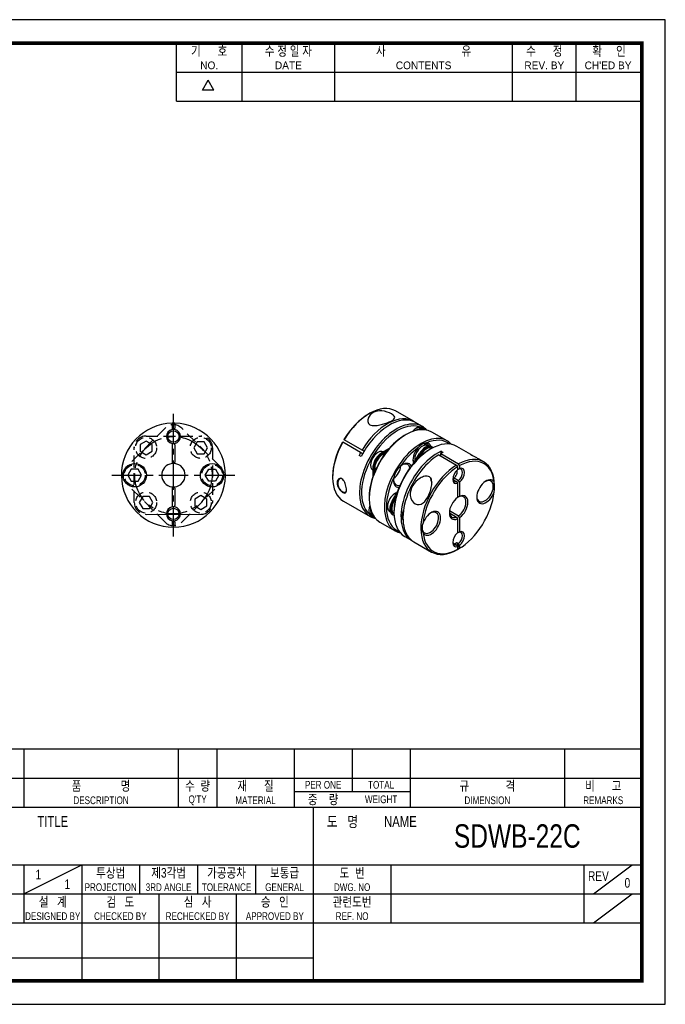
# Model space of a CAD drawing. Header units: millimetres. Extents: x 0 to 297, y 0 to 210.
# Tile 2 of 2: x 159 to 297, y 0 to 210. Entities that reach past the tile are written whole.
import ezdxf
from ezdxf.enums import TextEntityAlignment as Align

# ---------------------------------------------------------------- set-up
doc = ezdxf.new("R2010")
doc.units = ezdxf.units.MM
doc.header["$LTSCALE"] = 5
doc.linetypes.add('CENTER', pattern=[2, 1.25, -0.25, 0.25, -0.25])
doc.linetypes.add('DASHED', pattern=[0.75, 0.5, -0.25])
doc.layers.get('0').update_dxf_attribs({"linetype": 'CONTINUOUS'})
for name, color, linetype in [('BM', 2, 'CONTINUOUS'), ('CT', 1, 'CENTER'), ('D', 7, 'CONTINUOUS'), ('HD', 4, 'DASHED')]:
    doc.layers.add(name, color=color, linetype=linetype)
doc.styles.get("Standard").update_dxf_attribs({"font": 'Gulim.ttf', "width": 0.8, "height": 3})

msp = doc.modelspace()

# ---------------------------------------------------------------- linework, layer by layer
for p, q in [((192.71392, 192.64074), (192.71392, 205)), ((206.72109, 192.64074), (206.72109, 205)), ((226.49591, 192.64074), (226.49591, 205)), ((264.39765, 192.64074), (264.39765, 205)), ((277.99284, 192.64074), (277.99284, 205)), ((192.71392, 198.82037), (291.58802, 198.82037)), ((198.25647, 194.97648), (199.49239, 197.11716)), ((200.72832, 194.97648), (199.49239, 197.11716)), ((200.72832, 194.97648), (198.25647, 194.97648)), ((192.71392, 192.64074), (291.58802, 192.64074)), ((292, 54.43705), (147.8086, 54.43705)), ((160.16787, 54.43705), (160.16787, 42.07779)), ((193.1259, 54.43705), (193.1259, 42.07779)), ((201.36541, 54.43705), (201.36541, 42.07779)), ((217.84443, 54.43705), (217.84443, 42.07779)), ((230.20369, 54.43705), (230.20369, 45.37359)), ((242.56295, 54.43705), (242.56295, 42.07779)), ((275.52098, 54.43705), (275.52098, 42.07779)), ((147.8086, 48.25742), (292, 48.25742)), ((217.84443, 45.37359), (242.56295, 45.37359)), ((147.8086, 42.07779), (292, 42.07779)), ((221.96418, 5), (221.96418, 42.07779)), ((147.8086, 29.71852), (292, 29.71852)), ((160.16787, 23.53889), (172.52713, 29.71852)), ((160.16787, 29.71852), (160.16787, 17.35926)), ((172.52713, 29.71852), (172.52713, 5)), ((184.88639, 29.71852), (184.88639, 23.53889)), ((197.24565, 29.71852), (197.24565, 23.53889)), ((209.60492, 29.71852), (209.60492, 23.53889)), ((238.4432, 29.71852), (238.4432, 17.35926)), ((279.64074, 29.71852), (279.64074, 17.35926)), ((281.70061, 23.53889), (289.94012, 29.71852)), ((147.8086, 23.53889), (221.96418, 23.53889)), ((189.00615, 23.53889), (189.00615, 5)), ((205.48516, 23.53889), (205.48516, 5)), ((221.96418, 23.53889), (292, 23.53889)), ((281.70061, 17.35926), (289.94012, 23.53889)), ((147.8086, 17.35926), (292, 17.35926)), ((147.8086, 9.87984), (221.96418, 9.87984))]:
    msp.add_line(p, q)
at = {"ltscale": 25.4}
msp.add_line((186.26331, 104.50101), (197.92296, 104.50863), dxfattribs=at)
msp.add_lwpolyline([(297, 210), (0, 210), (0, 0), (297, 0)], close=True)
msp.add_lwpolyline([(292, 205, 0.8, 0.8, 0), (5, 205, 0.8, 0.8, 0), (5, 5, 0.8, 0.8, 0), (292, 5, 0.8, 0.8, 0)], format="xyseb", close=True)
at = {"layer": 'BM', "linetype": 'Continuous'}
for p, q in [((243.27012, 124.34245), (239.45174, 126.54699)), ((191.78933, 123.94696), (191.78933, 123.64685)), ((192.38933, 123.64685), (192.38933, 123.94696)), ((233.90174, 125.99722), (233.68961, 125.87475)), ((245.1793, 123.24018), (243.69438, 124.0975)), ((191.78933, 123.64685), (191.78933, 122.87584)), ((191.78933, 122.87584), (191.78933, 122.57071)), ((192.38933, 123.64685), (192.38933, 122.87584)), ((192.38933, 122.57071), (192.38933, 122.87584)), ((245.09144, 122.59809), (244.33444, 123.03514)), ((245.12991, 122.57588), (245.09144, 122.59809)), ((250.4826, 120.17832), (247.22991, 122.05626)), ((228.14169, 119.91327), (228.20377, 119.87743)), ((232.02214, 117.67289), (228.20377, 119.87743)), ((228.50377, 120.39704), (228.44169, 120.43288)), ((232.32214, 118.1925), (228.50377, 120.39704)), ((241.67991, 121.50649), (241.55438, 121.43402)), ((191.78933, 119.63132), (191.78933, 119.32619)), ((191.78933, 119.32619), (191.78933, 115.6349)), ((192.38933, 119.32619), (192.38933, 119.63132)), ((192.38933, 119.32619), (192.38933, 115.6349)), ((232.44641, 117.42794), (232.02214, 117.67289)), ((232.74641, 117.94755), (232.32214, 118.1925)), ((238.03868, 118.46525), (236.3059, 117.46483)), ((237.64564, 117.99338), (236.51803, 117.34236)), ((236.8942, 117.80449), (236.84144, 117.83495)), ((246.26974, 119.12762), (245.51274, 119.56467)), ((246.41346, 119.04464), (246.26974, 119.12762)), ((246.98321, 118.44463), (246.77108, 118.32215)), ((247.11003, 118.95005), (247.32216, 118.82758)), ((247.22158, 118.57807), (247.18898, 118.59689)), ((247.32216, 118.82758), (247.50146, 118.72406)), ((249.17525, 117.49977), (249.17525, 117.9587)), ((249.17525, 117.9587), (249.59951, 117.71375)), ((255.5122, 117.27448), (252.53321, 118.9944)), ((191.78933, 115.6349), (191.78933, 115.33295)), ((192.38933, 115.33295), (192.38933, 115.6349)), ((232.11695, 116.80986), (231.69268, 117.05481)), ((236.51803, 117.34236), (236.3059, 117.46483)), ((243.26274, 115.66755), (243.46866, 115.54867)), ((243.46814, 115.54776), (244.59366, 117.49722)), ((244.19658, 116.31956), (244.80579, 117.37475)), ((244.59366, 117.49722), (244.80579, 117.37475)), ((248.68027, 117.21657), (252.49865, 115.01203)), ((249.10453, 117.46152), (252.92291, 115.25698)), ((249.10453, 116.97162), (249.10453, 117.46152)), ((258.26078, 115.68759), (257.19134, 116.30503)), ((234.59144, 113.93784), (234.6442, 113.90737)), ((234.85633, 114.19253), (234.6442, 114.315)), ((234.6442, 114.315), (234.6442, 112.58585)), ((234.85633, 114.19253), (234.85633, 113.16216)), ((252.49865, 115.01203), (252.71078, 114.64452)), ((252.71078, 114.64452), (252.71078, 114.01499)), ((252.92291, 114.13328), (252.71078, 114.25575)), ((253.13504, 114.88947), (252.92291, 115.25698)), ((252.92291, 114.13328), (253.13504, 114.25994)), ((253.13504, 114.88947), (253.13504, 114.25994)), ((226.05285, 112.6475), (226.05285, 112.40255)), ((251.67155, 111.96585), (252.49865, 111.48833)), ((251.95559, 112.29176), (252.92291, 111.73328)), ((252.35655, 112.77037), (252.39193, 112.74994)), ((252.49865, 111.48833), (252.71078, 111.11672)), ((253.13504, 111.36167), (252.92291, 111.73328)), ((253.13504, 111.36167), (253.13504, 108.34774)), ((191.78933, 110.36908), (191.78933, 110.06713)), ((191.78933, 110.06713), (191.78933, 106.37584)), ((192.38933, 110.06713), (192.38933, 110.36908)), ((192.38933, 110.06713), (192.38933, 106.37584)), ((238.76003, 107.39308), (239.88555, 109.34254)), ((252.71078, 111.11672), (252.71078, 108.10279)), ((260.55966, 110.46131), (260.55966, 110.60626)), ((228.35174, 107.32123), (234.0793, 104.01442)), ((233.83103, 108.15677), (233.83103, 107.91182)), ((238.76003, 107.39308), (238.97216, 107.2706)), ((238.97216, 107.2706), (239.58137, 108.32579)), ((252.92291, 108.22367), (252.71078, 108.34615)), ((252.92291, 108.22367), (253.13504, 108.34774)), ((191.78933, 106.37584), (191.78933, 106.07071)), ((192.38933, 106.07071), (192.38933, 106.37584)), ((238.18611, 105.12636), (238.32983, 105.04338)), ((250.98319, 105.29059), (252.92291, 104.17069)), ((191.78933, 103.13132), (191.78933, 102.82619)), ((192.38933, 102.82619), (192.38933, 103.13132)), ((233.83444, 104.84861), (234.59144, 104.41156)), ((234.59144, 104.41156), (234.62991, 104.38934)), ((238.76003, 104.48743), (238.97216, 104.36495)), ((239.15146, 104.26143), (238.97216, 104.36495)), ((239.10534, 104.59563), (239.13795, 104.57681)), ((239.13433, 104.99491), (239.13433, 104.84996)), ((240.96465, 103.52217), (241.04714, 103.47454)), ((250.95579, 104.81651), (252.49865, 103.92574)), ((252.49865, 103.92574), (252.71078, 103.55673)), ((252.71078, 103.55673), (252.71078, 100.5428)), ((253.13504, 103.80168), (252.92291, 104.17069)), ((253.13504, 103.80168), (253.13504, 100.78775)), ((191.78933, 102.82619), (191.78933, 102.2091)), ((191.78933, 102.2091), (192.38933, 102.2091)), ((192.38933, 102.82619), (192.38933, 102.2091)), ((236.12991, 102.8305), (239.3826, 100.95256)), ((241.43321, 99.76864), (242.91814, 98.91131)), ((252.92291, 100.66108), (252.71078, 100.78356)), ((252.92291, 100.66108), (253.13504, 100.78775)), ((243.3424, 98.66636), (247.16078, 96.46182)), ((252.06263, 98.26787), (252.49865, 98.01613)), ((252.48689, 98.51282), (252.92291, 98.26108)), ((252.49865, 98.01613), (252.71078, 97.64452)), ((252.71078, 97.64452), (252.71078, 97.14067)), ((252.71078, 97.14067), (253.13504, 97.38562)), ((252.71078, 97.01159), (252.92291, 97.13407)), ((253.13504, 97.88947), (252.92291, 98.26108)), ((253.13504, 97.88947), (253.13504, 97.38562))]:
    msp.add_line(p, q, dxfattribs=at)
for points in [[(182.37579, 112.83276), (183.10756, 111.5653), (184.5711, 111.5653), (185.30287, 112.83276), (184.5711, 114.10023), (183.10756, 114.10023)], [(201.80287, 112.83276), (201.0711, 111.5653), (199.60756, 111.5653), (198.87579, 112.83276), (199.60756, 114.10023), (201.0711, 114.10023)]]:
    msp.add_lwpolyline(points, close=True, dxfattribs=at)
for centre, radius in [((192.08933, 121.10101), 1.2), ((183.83933, 112.83276), 2.5), ((200.33933, 112.83276), 2.5), ((192.08933, 104.60101), 1.2)]:
    msp.add_circle(centre, radius, dxfattribs=at)
for centre, radius, start, end in [((192.08933, 112.85101), 11.1, 91.5487232, 88.4512768), ((192.08933, 112.85101), 11.1, 88.4491007, 91.5507626), ((192.08933, 121.10101), 1.5, 101.536959, 258.463041), ((192.08933, 121.10101), 1.5, 78.3943778, 101.536959), ((192.08933, 121.10101), 1.5, 281.536959, 78.463041), ((246.4472, 112.69323), 10.01705, 119.2268358, 126.1800935), ((246.32686, 117.14744), 2.59857, 95.4814855, 144.5185145), ((192.08933, 121.10101), 1.5, 258.463041, 281.536959), ((280.77582, 89.87135), 51.5945, 148.5331625, 151.4668375), ((192.08933, 112.85101), 2.5, 96.8921026, 263.1078974), ((192.08933, 112.85101), 2.5, 83.0724688, 96.8979889), ((192.08933, 112.85101), 2.5, 276.8921026, 83.1078974), ((243.10682, 111.61956), 4.05642, 130.9986374, 169.0013626), ((250.76815, 113.85943), 1.96663, 307.1423664, 325.6561726), ((250.54351, 110.32822), 10.01705, 353.8199065, 6.1800935), ((192.08933, 112.8434), 2.49244, 263.0868911, 276.9131089), ((192.08933, 104.60101), 1.5, 101.536959, 258.463041), ((192.08933, 104.60101), 1.5, 78.463041, 101.536959), ((192.08933, 104.60101), 1.5, 281.536959, 78.463041), ((249.14506, 105.128), 10.01165, 173.8165642, 180.7734247), ((192.08933, 104.60101), 1.5, 258.463041, 281.536959), ((247.70805, 101.57624), 2.59887, 155.4844612, 204.5155388), ((251.9218, 99.00169), 0.74721, 280.8635906, 319.1364094)]:
    msp.add_arc(centre, radius, start, end, dxfattribs=at)
for centre, major_axis, start_param, end_param in [((233.90174, 116.93411), (-5.55, -9.61288), 3.141592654, 4.685358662), ((233.68961, 117.05658), (5.4, 9.35307), 0.785398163, 1.543014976), ((239.6293, 113.6273), (5.55, 9.61288), 0, 3.327399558), ((239.84144, 113.50482), (5.4, 9.35307), 0.12259706, 3.018995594), ((238.14438, 114.48462), (-5.55, -9.61288), 3.141592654, 4.802601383), ((237.72012, 114.72957), (-5.55, -9.61288), 3.103361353, 4.685358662), ((241.67991, 112.44338), (5.55, 9.61288), 0, 3.141592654), ((243.96644, 120.64953), (1.4, 2.42487), 0.491207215, 1.258557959), ((243.96644, 120.64953), (1.125, 1.94856), 0, 0.8711846), ((243.96644, 120.64953), (-1.125, -1.94856), 3.141592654, 4.012777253), ((243.7543, 120.77201), (-1.25, -2.16506), 2.802420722, 3.868658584), ((239.6293, 113.6273), (5.55, 9.61288), 6.097378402, 6.283185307), ((233.90174, 116.93411), (-5.55, -9.61288), 4.739419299, 6.283185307), ((233.68961, 117.05658), (-5.4, -9.35307), 4.740170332, 5.497787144), ((244.9326, 110.56544), (-5.55, -9.61288), 2.955785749, 6.283185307), ((241.46778, 112.56585), (5.4, 9.35307), 0.907995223, 1.448199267), ((246.98321, 109.38152), (-5.55, -9.61288), 3.141592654, 6.283185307), ((245.14474, 110.44296), (-5.4, -9.35307), 3.053973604, 3.804393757), ((245.14474, 117.17906), (-1.4, -2.42487), 2.682720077, 3.435783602), ((237.72012, 114.72957), (-5.55, -9.61288), 4.739419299, 4.802601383), ((235.71644, 115.88639), (1.125, 1.94856), 0, 3.141592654), ((246.77108, 109.50399), (-5.4, -9.35307), 3.926990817, 5.375190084), ((248.46814, 108.5242), (5.55, 9.61288), 0.695185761, 3.179823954), ((245.14474, 110.44296), (5.4, 9.35307), 0.907995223, 1.448199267), ((245.14474, 117.17906), (-1.4, -2.42487), 4.418198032, 5.841667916), ((245.14474, 117.17906), (-1.125, -1.94856), 3.141592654, 5.771271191), ((245.14474, 117.17906), (-1.125, -1.94856), 3.141592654, 5.771271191), ((245.85184, 116.77081), (-1.25818, -2.17924), 3.141592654, 4.71238898), ((246.06398, 116.64834), (-1.125, -1.94856), 3.141592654, 4.965122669), ((246.06398, 116.64834), (-1.25818, -2.17924), 3.141592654, 4.71238898), ((244.9326, 117.30153), (1.25, 2.16506), 0, 0.768178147), ((244.9326, 117.30153), (1.25, 2.16506), 5.916243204, 6.283185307), ((248.8924, 108.27925), (5.55, 9.61288), 0.695185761, 0.758367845), ((236.42354, 115.47815), (1.26093, 2.184), 0.85141681, 2.422213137), ((236.63567, 115.35567), (1.26093, 2.184), 0.85141681, 2.422213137), ((236.63567, 115.35567), (-1.125, -1.94856), 3.572888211, 5.851889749), ((248.8924, 108.27925), (5.55, 9.61288), 0.812428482, 3.141592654), ((241.01974, 112.82453), (-1.4, -2.42487), 2.767953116, 4.221181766), ((244.9326, 117.30153), (1.25, 2.16506), 2.414526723, 2.846775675), ((252.71078, 106.07471), (-5.55, -9.61288), 2.35619449, 3.899960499), ((252.92291, 105.95223), (-5.4, -9.35307), 2.47879155, 3.899209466), ((241.46778, 112.56585), (5.4, 9.35307), 1.693393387, 2.35619449), ((239.03984, 113.96763), (-1.075, -1.86195), 0.821135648, 2.320457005), ((240.8076, 112.94701), (1.25, 2.16506), 0, 0.727065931), ((240.8076, 112.94701), (1.25, 2.16506), 5.719517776, 6.283185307), ((252.71078, 106.07471), (-5.55, -9.61288), 3.954021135, 7.068583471), ((252.92291, 105.95223), (5.4, 9.35307), 0.813179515, 2.23359743), ((252.92291, 112.68833), (0.9, 1.55885), 0.952846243, 3.759542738), ((252.71078, 112.8108), (-0.75, -1.29904), 0.986756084, 3.725632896), ((252.92291, 112.68833), (-0.9, -1.55885), 0.952846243, 3.759542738), ((245.14474, 110.44296), (5.4, 9.35307), 1.693393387, 3.229211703), ((241.01974, 112.82453), (-1.4, -2.42487), 5.203596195, 6.656824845), ((240.8076, 112.94701), (1.25, 2.16506), 2.414526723, 3.705260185), ((248.60956, 111.62688), (-1.225, 2.12176), 0.926769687, 1.406634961), ((251.43799, 113.25988), (-0.65, 1.12583), 2.592769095, 2.87204212), ((252.71078, 112.8108), (0.75, 1.29904), 2.451775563, 3.725632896), ((251.43799, 113.25988), (-0.675, 1.16913), 2.58798978, 2.821905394), ((251.01372, 113.01493), (-0.675, 1.16913), 3.274483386, 3.763527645), ((251.43799, 113.25988), (-0.65, 1.12583), 3.886884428, 3.965461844), ((258.75654, 109.32028), (-1.4, -2.42487), 2.847401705, 8.148172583), ((258.54441, 109.44275), (-1.25, -2.16506), 0, 3.868658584), ((252.92291, 105.95223), (5.4, 9.35307), 2.47879155, 5.375190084), ((239.31111, 107.07491), (-1.125, -1.94856), 3.653506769, 6.283185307), ((240.01821, 106.66667), (-1.25818, -2.17924), 4.71238898, 6.283185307), ((240.23034, 106.54419), (-1.25818, -2.17924), 4.71238898, 6.283185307), ((240.23034, 106.54419), (-1.125, -1.94856), 4.459655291, 6.283185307), ((252.92291, 105.95223), (1.4, 2.42487), 0.892747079, 3.819641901), ((252.71078, 106.07471), (-1.25, -2.16506), 0.905688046, 3.806700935), ((252.92291, 105.95223), (-1.4, -2.42487), 0.892747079, 3.819641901), ((258.54441, 109.44275), (-1.25, -2.16506), 5.556119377, 6.283185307), ((235.71644, 106.36012), (-1.4, -2.42487), 5.024627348, 5.791978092), ((235.5043, 106.48259), (-1.25, -2.16506), 5.556119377, 6.283185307), ((235.71644, 106.36012), (1.125, 1.94856), 2.270408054, 3.141592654), ((235.71644, 106.36012), (-1.125, -1.94856), 5.412000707, 6.283185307), ((242.63451, 105.15615), (1.25, 2.16506), 1.758976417, 2.818026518), ((242.5638, 105.19697), (-1.125, -1.94856), 5.042332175, 5.797135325), ((247.08928, 102.58418), (1.4, 2.42487), 2.847401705, 8.148172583), ((246.87715, 102.70666), (-1.25, -2.16506), 0, 3.868658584), ((235.5043, 106.48259), (-1.25, -2.16506), 0, 0.339171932), ((252.71078, 106.07471), (1.25, 2.16506), 2.414526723, 3.806700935), ((244.9326, 110.56544), (-5.55, -9.61288), 0, 0.185806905), ((246.87715, 102.70666), (-1.25, -2.16506), 5.525788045, 6.283185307), ((252.71078, 99.33861), (-0.75, -1.29904), 0.986756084, 3.725632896), ((252.92291, 99.21613), (-0.9, -1.55885), 0.952846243, 3.759542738), ((252.92291, 99.21613), (0.9, 1.55885), 0.952846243, 3.759542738), ((252.71078, 99.33861), (0.75, 1.29904), 2.451775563, 3.725632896), ((261.83246, 103.09449), (9, -15.58846), 4.673215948, 4.745468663)]:
    msp.add_ellipse(centre, major_axis=major_axis, ratio=0.577350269, start_param=start_param, end_param=end_param, dxfattribs=at)
for points, knots in [([(238.59823, 125.91347), (239.1386, 125.60148), (239.378, 125.27787), (239.13569, 124.70372), (238.68607, 124.44757), (237.5491, 123.97489), (236.8594, 123.7505), (235.75949, 123.50444), (235.38159, 123.43811), (234.63349, 123.40642), (234.25467, 123.45112), (233.72502, 123.76313), (233.59382, 124.01845), (233.52243, 124.52472), (233.56812, 124.78467), (233.83397, 125.5035), (234.18468, 125.92304), (235.1726, 126.49024), (235.82177, 126.62359), (237.27511, 126.49051), (238.05785, 126.22546), (238.59823, 125.91347)], [0, 0, 0, 0, 0.125, 0.125, 0.25, 0.25, 0.375, 0.375, 0.4375, 0.4375, 0.5, 0.5, 0.5625, 0.5625, 0.625, 0.625, 0.75, 0.75, 0.875, 0.875, 1, 1, 1, 1]), ([(244.54054, 123.16896), (244.7632, 123.19635), (244.98929, 123.14798), (245.4047, 122.90784), (245.58464, 122.74749), (245.75673, 122.53973)], [0, 0, 0, 0, 0.5, 0.5, 0.9151540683, 0.9151540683, 0.9151540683, 0.9151540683]), ([(257.19144, 116.30498), (257.11126, 116.35128), (256.85647, 116.49395), (256.38814, 116.73794), (255.81603, 117.04261), (255.47715, 117.26218), (255.45403, 117.30946), (255.56094, 117.24818), (255.71578, 117.13122), (255.8099, 117.05509), (255.81035, 117.05472)], [0.3430792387, 0.3430792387, 0.3430792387, 0.3430792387, 0.3740325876, 0.4371499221, 0.4988765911, 0.5560091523, 0.6239981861, 0.686317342, 0.7497402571, 0.7500512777, 0.7500512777, 0.7500512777, 0.7500512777]), ([(252.50487, 113.81697), (252.51243, 113.7964), (252.51942, 113.77563), (252.52577, 113.7547), (252.56399, 113.6288), (252.58003, 113.49338), (252.57041, 113.36196), (252.56169, 113.24295), (252.53211, 113.12419), (252.4869, 113.01387), (252.4519, 112.92846), (252.40728, 112.84665), (252.35655, 112.77037)], [0.7471188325, 0.7471188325, 0.7471188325, 0.7471188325, 0.7623316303, 0.7623316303, 0.7623316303, 0.853799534, 0.853799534, 0.853799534, 0.9362797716, 0.9362797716, 0.9362797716, 1, 1, 1, 1]), ([(228.20993, 109.18364), (228.05819, 109.27126), (227.73087, 109.53274), (227.1826, 110.22286), (226.89108, 111.16311), (227.10624, 111.89441), (227.53056, 112.22515), (227.98878, 112.17222), (228.43288, 111.72008), (228.70729, 111.11735), (228.90449, 110.50644), (229.0043, 109.94502), (229.01885, 109.46685), (228.90588, 109.13228), (228.64324, 109.00564), (228.36143, 109.09616), (228.20993, 109.18364)], [0, 0, 0, 0, 0.062041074, 0.124634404, 0.249069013, 0.374032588, 0.437149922, 0.498876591, 0.556009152, 0.623998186, 0.686317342, 0.749740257, 0.814685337, 0.875631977, 0.938060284, 1, 1, 1, 1]), ([(227.80537, 112.17872), (227.79345, 112.17737), (227.63135, 112.15332), (227.39796, 111.97769), (227.20069, 111.58926), (227.13067, 111.12163), (227.20947, 110.61442), (227.4364, 110.08293), (227.79636, 109.60333), (228.09539, 109.36302), (228.23099, 109.2848)], [0.5474128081, 0.5474128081, 0.5474128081, 0.5474128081, 0.5529376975, 0.6235359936, 0.6869556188, 0.7507766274, 0.8200430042, 0.8770211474, 0.9408946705, 1, 1, 1, 1]), ([(243.64242, 106.75869), (243.10204, 107.07067), (242.7051, 107.74253), (242.53041, 109.2384), (242.74504, 110.01394), (243.51693, 111.29358), (244.06686, 111.82691), (245.02394, 112.38868), (245.36528, 112.5358), (246.06225, 112.68053), (246.42659, 112.66781), (246.95678, 112.35459), (247.10304, 112.06599), (247.22608, 111.44558), (247.2175, 111.10359), (247.0938, 110.07056), (246.88251, 109.34287), (246.26378, 107.95962), (245.84791, 107.31059), (244.80739, 106.5312), (244.1828, 106.4467), (243.64242, 106.75869)], [0, 0, 0, 0, 0.125, 0.125, 0.25, 0.25, 0.375, 0.375, 0.4375, 0.4375, 0.5, 0.5, 0.5625, 0.5625, 0.625, 0.625, 0.75, 0.75, 0.875, 0.875, 1, 1, 1, 1]), ([(228.23099, 109.2848), (228.36648, 109.20665), (228.63121, 109.12157), (228.87794, 109.24929), (228.97999, 109.52363), (228.9981, 109.73544), (228.99961, 109.82606)], [0, 0, 0, 0, 0.0590521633, 0.1227137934, 0.1795316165, 0.217409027, 0.217409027, 0.217409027, 0.217409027]), ([(234.96019, 103.86709), (234.69987, 103.91268), (234.47481, 103.98801), (234.06301, 104.22607), (233.9092, 104.39672), (233.8216, 104.60321)], [0.0922884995, 0.0922884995, 0.0922884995, 0.0922884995, 0.5, 0.5, 1, 1, 1, 1])]:
    msp.add_open_spline(points, degree=3, knots=knots, dxfattribs=at)
at = {"layer": 'CT'}
for p, q in [((192.08933, 99.75101), (192.08933, 125.95101)), ((178.98933, 112.85101), (205.18933, 112.85101))]:
    msp.add_line(p, q, dxfattribs=at)
msp.add_circle((192.08933, 112.85101), 8.25, dxfattribs=at)
at = {"layer": 'HD'}
for p, q in [((190.30999, 122.87274), (181.94235, 114.5051)), ((202.11106, 114.63036), (193.86867, 122.87274)), ((186.2557, 121.1934), (198.08933, 121.1934)), ((183.74694, 107.01738), (183.74694, 118.87265)), ((200.43171, 118.68464), (200.43933, 107.025)), ((190.30999, 102.82929), (182.0676, 111.07167)), ((193.86867, 102.82929), (202.11106, 111.07167))]:
    msp.add_line(p, q, dxfattribs=at)
for points in [[(186.2557, 120.14057), (184.98823, 119.4088), (184.98823, 117.94526), (186.2557, 117.21349), (187.52316, 117.94526), (187.52316, 119.4088)], [(199.37889, 118.68464), (198.64712, 119.95211), (197.18357, 119.95211), (196.4518, 118.68464), (197.18357, 117.41718), (198.64712, 117.41718)], [(184.79977, 107.01738), (185.53154, 105.74992), (186.99508, 105.74992), (187.72686, 107.01738), (186.99508, 108.28485), (185.53154, 108.28485)], [(197.92296, 105.56145), (199.19043, 106.29323), (199.19043, 107.75677), (197.92296, 108.48854), (196.65549, 107.75677), (196.65549, 106.29323)]]:
    msp.add_lwpolyline(points, close=True, dxfattribs=at)
for centre in [(186.2557, 118.67703), (197.91534, 118.68464), (183.83933, 112.85101), (200.33933, 112.85101), (186.26331, 107.01738), (197.92296, 107.025)]:
    msp.add_circle(centre, 2.25, dxfattribs=at)
for centre, start, end in [((192.08933, 121.0934), 45, 135), ((186.2557, 118.67703), 90, 180), ((197.91534, 118.68464), 0, 90), ((183.84694, 112.85101), 135, 225), ((200.33171, 112.85101), 315, 45), ((186.26331, 107.01738), 180, 270), ((197.92296, 107.025), 270, 0), ((192.08933, 104.60863), 225, 315)]:
    msp.add_arc(centre, 2.51637, start, end, dxfattribs=at)

# ---------------------------------------------------------------- texts
at = {"layer": 'D', "width": 0.8}
for s, height, p in [('기      호', 2.059877, (199.71751, 203.3521)), ('수 정 일 자', 2.059877, (216.6085, 203.3521)), ('사                           유', 2.0598771, (245.44678, 203.3521)), ('수      정', 2.059877, (271.19524, 203.3521)), ('확     인', 2.059877, (284.99642, 203.3521)), ('품              명', 2.0598771, (176.64688, 46.60952)), ('수  량', 2.059877, (197.24565, 46.60952)), ('재      질', 2.059877, (209.60492, 46.60952)), ('PER ONE', 1.647902, (224.02406, 46.8155)), ('TOTAL', 1.647902, (236.38332, 46.8155)), ('규             격', 2.0598771, (259.04197, 46.60952)), ('비      고', 2.059877, (283.76049, 46.60952)), ('DESCRIPTION', 1.6479017, (176.64688, 43.5197)), ("Q'TY", 1.647902, (197.24565, 43.5197)), ('MATERIAL', 1.647902, (209.60492, 43.5197)), ('중    량', 2.059877, (224.02406, 43.72569)), ('WEIGHT', 1.647902, (236.38332, 43.72569)), ('DIMENSION', 1.647902, (259.04197, 43.5197)), ('REMARKS', 1.647902, (283.76049, 43.5197)), ('TITLE', 2.307062, (166.3475, 38.98797)), ('도   명', 2.307062, (228.14381, 38.98797)), ('NAME', 2.307062, (240.50307, 38.98797)), ('SDWB-22C', 5, (265.42755, 35.89816)), ('투상법', 2.059877, (178.70676, 28.07062)), ('제3각법', 2.059877, (191.06602, 28.07062)), ('가공공차', 2.059877, (203.42529, 28.07062)), ('보통급', 2.059877, (215.78455, 28.07062)), ('도  번', 2.059877, (230.20369, 28.07062)), ('1', 2.05988, (163.25768, 27.65865)), ('REV', 2.059877, (282.73055, 27.34967)), ('1', 2.05988, (169.43731, 25.59877)), ('PROJECTION', 1.647902, (178.70676, 24.98081)), ('3RD ANGLE', 1.647902, (191.06602, 24.98081)), ('TOLERANCE', 1.647902, (203.42529, 24.98081)), ('GENERAL', 1.647902, (215.78455, 24.98081)), ('DWG. NO', 1.647902, (230.20369, 24.98081)), ('0', 2.05988, (288.91018, 25.90775)), ('설   계', 2.059877, (166.3475, 21.89099)), ('검   도', 2.059877, (180.76664, 21.89099)), ('심   사', 2.059877, (197.24565, 21.89099)), ('승   인', 2.059877, (213.72467, 21.89099)), ('관련도번', 2.059877, (230.20369, 21.89099)), ('REF. NO', 1.647902, (230.20369, 18.80118))]:
    msp.add_text(s, height=height, dxfattribs=at).set_placement(p, align=Align.MIDDLE)
at = {"layer": 'D'}
for s, p in [('NO.', (199.71751, 200.26228)), ('DATE', (216.6085, 200.26228)), ('CONTENTS', (245.44678, 200.26228)), ('REV. BY', (271.19524, 200.26228)), ("CH'ED BY", (284.79043, 200.26228))]:
    msp.add_text(s, height=1.647902, dxfattribs=at).set_placement(p, align=Align.MIDDLE)
at = {"layer": 'D', "width": 0.8}
for s, height, p in [('DESIGNED BY', 1.6479017, (166.3475, 17.97719)), ('CHECKED BY', 1.647902, (180.76664, 17.97719)), ('RECHECKED BY', 1.6479017, (197.24565, 17.97719)), ('APPROVED BY', 1.6479017, (213.72467, 17.97719))]:
    msp.add_text(s, height=height, dxfattribs=at).set_placement(p, align=Align.CENTER)

doc.saveas('drawing.dxf')
